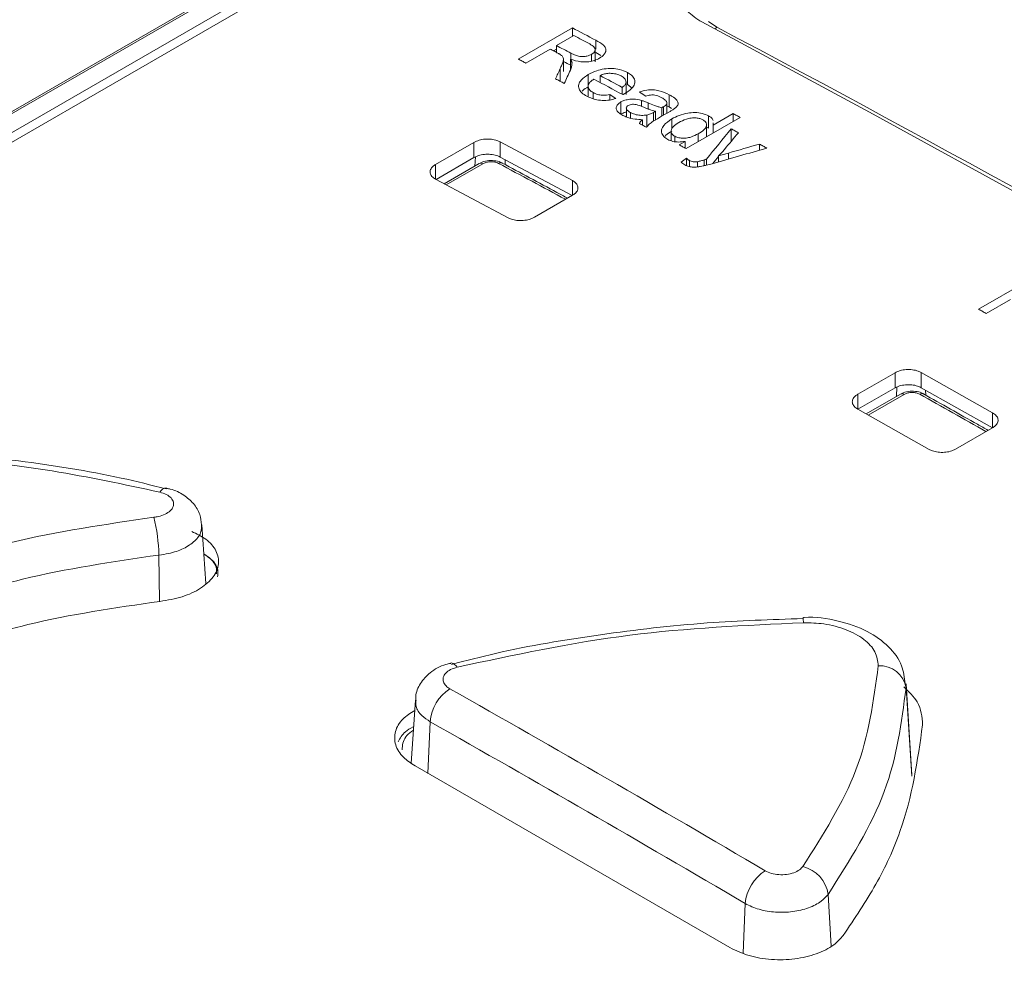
# Model space of a CAD drawing. Header units: millimetres. Extents: x 0 to 1260, y 0 to 891.
# Tile 82 of 93: x 1013 to 1040, y 781 to 806. Entities that reach past the tile are written whole.
import ezdxf

# ---------------------------------------------------------------- set-up
doc = ezdxf.new("R2010")
doc.units = ezdxf.units.MM
doc.header["$LTSCALE"] = 3

msp = doc.modelspace()

# ---------------------------------------------------------------- linework, layer by layer
at = {"color": 7, "linetype": 'Continuous', "lineweight": 15}
for p, q in [((1058.735, 830.207), (966.4, 776.904)), ((1058.827, 830.202), (966.492, 776.898)), ((967.562, 777.01), (1058.745, 829.649)), ((967.73, 776.847), (1058.771, 829.404)), ((1028.244, 806.156), (1026.791, 805.317)), ((1027.815, 805.682), (1028.281, 805.951)), ((1028.244, 805.929), (1028.244, 806.156)), ((1027.815, 805.497), (1027.815, 805.682)), ((1026.996, 805.209), (1027.648, 805.585)), ((1027.738, 805.537), (1027.815, 805.582)), ((1028.76, 805.261), (1028.76, 805.444)), ((1028.858, 805.244), (1028.858, 805.57)), ((1028.874, 805.496), (1029.009, 805.411)), ((1028.002, 804.985), (1028.002, 805.312)), ((1028.194, 805.029), (1028.194, 805.317)), ((1027.918, 804.733), (1027.918, 805.06)), ((1028.672, 804.615), (1028.672, 804.898)), ((1028.989, 804.688), (1028.989, 804.874)), ((1029.722, 804.632), (1029.722, 804.959)), ((1028.67, 804.583), (1028.67, 804.322)), ((1029.688, 804.365), (1029.688, 804.692)), ((1029.722, 804.632), (1029.847, 804.539)), ((1028.803, 804.254), (1028.803, 804.415)), ((1029.247, 804.217), (1029.247, 804.364)), ((1029.585, 804.37), (1029.585, 804.556)), ((1030.848, 804.03), (1030.848, 804.357)), ((1029.55, 803.837), (1029.55, 804.163)), ((1030.098, 804.045), (1030.098, 804.205)), ((1030.784, 803.861), (1030.784, 804.139)), ((1030.784, 804.062), (1030.848, 804.03)), ((1029.695, 803.998), (1029.695, 803.761)), ((1029.807, 803.731), (1029.807, 803.878)), ((1030.249, 803.485), (1030.249, 803.811)), ((1030.479, 803.912), (1030.424, 803.882)), ((1030.479, 803.681), (1030.479, 803.912)), ((1030.642, 803.778), (1030.869, 803.909)), ((1030.646, 803.78), (1030.646, 804.01)), ((1030.69, 803.806), (1030.69, 804.034)), ((1030.848, 804.03), (1030.909, 803.985)), ((1031.905, 803.463), (1031.905, 803.789)), ((1032.565, 803.85), (1032.028, 803.54)), ((1032.565, 803.642), (1032.565, 803.85)), ((1030.125, 803.542), (1030.125, 803.687)), ((1030.916, 803.443), (1030.916, 803.708)), ((1031.298, 802.911), (1032.751, 803.749)), ((1031.852, 803.231), (1031.852, 803.548)), ((1032.028, 803.54), (1032.03, 803.605)), ((1032.028, 803.332), (1032.028, 803.54)), ((1030.895, 803.377), (1030.895, 803.121)), ((1031.628, 803.101), (1031.628, 803.309)), ((1031.83, 803.496), (1031.905, 803.463)), ((1032.509, 803.116), (1032.509, 803.443)), ((1024.567, 802.481), (1025.6, 803.077)), ((1025.6, 803.077), (1025.6, 802.669)), ((1026.307, 803.092), (1028.25, 802.048)), ((1026.307, 803.092), (1026.307, 802.684)), ((1030.994, 803.099), (1030.994, 803.241)), ((1031.272, 803.104), (1031.112, 803.011)), ((1031.272, 802.925), (1031.272, 803.104)), ((1033.273, 802.868), (1033.273, 803.03)), ((1025.6, 802.669), (1024.583, 802.082)), ((1025.744, 802.51), (1024.801, 801.965)), ((1028.237, 801.648), (1026.307, 802.684)), ((1031.314, 802.452), (1031.314, 802.649)), ((1031.392, 802.426), (1031.392, 802.59)), ((1031.607, 802.419), (1031.607, 802.557)), ((1031.848, 802.464), (1031.848, 802.624)), ((1032.171, 802.551), (1032.171, 802.714)), ((1026.52, 801.05), (1024.569, 802.089)), ((1028.249, 801.655), (1027.226, 801.064)), ((1040.612, 799.432), (1039.159, 798.593)), ((1039.364, 798.479), (1040.016, 798.855)), ((1035.913, 796.306), (1036.914, 796.884)), ((1036.914, 796.884), (1036.914, 796.476)), ((1037.62, 796.889), (1039.538, 795.808)), ((1037.62, 796.889), (1037.62, 796.482)), ((1036.914, 796.476), (1035.919, 795.901)), ((1039.538, 795.4), (1037.62, 796.482)), ((1035.913, 796.306), (1035.913, 795.898)), ((1037.058, 796.31), (1036.137, 795.778)), ((1037.833, 794.824), (1035.914, 795.904)), ((1039.538, 795.808), (1039.538, 795.4)), ((1039.537, 795.404), (1038.54, 794.828)), ((1018.393, 791.216), (1018.291, 792.797)), ((1037.187, 788.515), (1037.211, 788.411)), ((1037.368, 786.063), (1037.211, 788.518)), ((1024.025, 788.085), (1023.916, 786.39)), ((1024.017, 786.315), (1032.48, 781.429))]:
    msp.add_line(p, q, dxfattribs=at)
at = {"color": 8, "linetype": 'Continuous', "lineweight": 15}
for p, q in [((1031.901, 806.327), (1032.13, 806.174)), ((1028.874, 805.582), (1028.874, 805.822)), ((1028.204, 805.314), (1028.204, 805.476)), ((1030.277, 803.976), (1030.277, 804.139)), ((1030.424, 803.648), (1030.424, 803.882)), ((1032.437, 802.628), (1032.437, 802.79)), ((1024.567, 802.481), (1024.567, 802.089)), ((1025.839, 802.503), (1024.857, 801.936)), ((1025.626, 802.441), (1025.637, 802.686)), ((1026.436, 802.615), (1026.443, 802.479)), ((1031.79, 802.45), (1031.79, 802.607)), ((1028.25, 802.048), (1028.25, 801.656)), ((1036.955, 796.251), (1036.967, 796.5)), ((1037.734, 796.417), (1037.741, 796.28)), ((1037.156, 796.301), (1036.194, 795.746)), ((1017.135, 791.983), (1017.147, 790.743)), ((1037.211, 788.411), (1037.363, 786.039)), ((1024.425, 787.499), (1024.364, 786.114)), ((1035.118, 782.859), (1035.199, 781.47)), ((1032.889, 782.613), (1032.83, 781.282))]:
    msp.add_line(p, q, dxfattribs=at)
at = {"color": 7, "linetype": 'Continuous', "lineweight": 15, "flags": 128}
for points in [[(1031.724, 806.314), (1036.23, 803.89), (1040.738, 801.414), (1045.246, 798.887), (1049.755, 796.31), (1054.264, 793.682), (1058.773, 791.003), (1063.28, 788.274), (1067.787, 785.496)], [(1028.874, 805.822), (1028.795, 805.864), (1028.716, 805.906), (1028.638, 805.948), (1028.559, 805.989), (1028.48, 806.031), (1028.401, 806.073), (1028.322, 806.114), (1028.244, 806.156)], [(1028.281, 805.951), (1028.335, 805.922), (1028.389, 805.894), (1028.443, 805.865), (1028.497, 805.836), (1028.552, 805.808), (1028.606, 805.779), (1028.66, 805.75), (1028.714, 805.722)], [(1028.204, 805.476), (1028.156, 805.502), (1028.107, 805.528), (1028.058, 805.553), (1028.01, 805.579), (1027.961, 805.605), (1027.912, 805.631), (1027.864, 805.656), (1027.815, 805.682)], [(1027.648, 805.585), (1027.674, 805.571), (1027.7, 805.558), (1027.726, 805.544), (1027.752, 805.53), (1027.779, 805.516), (1027.805, 805.502), (1027.831, 805.488), (1027.857, 805.474)], [(1026.791, 805.317), (1026.816, 805.304), (1026.842, 805.29), (1026.868, 805.277), (1026.893, 805.263), (1026.919, 805.25), (1026.944, 805.236), (1026.97, 805.222), (1026.996, 805.209)], [(1028.002, 805.256), (1028.01, 805.252), (1028.058, 805.226), (1028.107, 805.201), (1028.156, 805.175), (1028.204, 805.149)], [(1029.585, 804.556), (1029.51, 804.596), (1029.436, 804.636), (1029.361, 804.676), (1029.287, 804.715), (1029.212, 804.755), (1029.138, 804.795), (1029.063, 804.834), (1028.989, 804.874)], [(1027.793, 804.787), (1027.822, 804.771), (1027.851, 804.756), (1027.881, 804.74), (1027.91, 804.724), (1027.939, 804.709), (1027.969, 804.693), (1027.998, 804.678), (1028.027, 804.662)], [(1028.821, 804.777), (1028.919, 804.725), (1029.016, 804.673), (1029.114, 804.621), (1029.212, 804.569), (1029.309, 804.517), (1029.407, 804.465), (1029.505, 804.413), (1029.602, 804.361)], [(1032.751, 803.749), (1032.728, 803.762), (1032.705, 803.775), (1032.681, 803.787), (1032.658, 803.8), (1032.635, 803.812), (1032.612, 803.825), (1032.588, 803.837), (1032.565, 803.85)], [(1030.05, 803.582), (1030.074, 803.57), (1030.097, 803.557), (1030.12, 803.545), (1030.144, 803.532), (1030.167, 803.52), (1030.19, 803.507), (1030.213, 803.495), (1030.237, 803.482)], [(1032.706, 803.337), (1032.681, 803.35), (1032.657, 803.363), (1032.632, 803.377), (1032.608, 803.39), (1032.583, 803.403), (1032.558, 803.417), (1032.534, 803.43), (1032.509, 803.443)], [(1031.112, 803.011), (1031.135, 802.999), (1031.159, 802.986), (1031.182, 802.974), (1031.205, 802.961), (1031.229, 802.948), (1031.252, 802.936), (1031.275, 802.923), (1031.298, 802.911)], [(1033.469, 802.924), (1033.444, 802.937), (1033.42, 802.951), (1033.395, 802.964), (1033.371, 802.977), (1033.346, 802.99), (1033.322, 803.004), (1033.297, 803.017), (1033.273, 803.03)], [(1039.159, 798.593), (1039.184, 798.579), (1039.21, 798.565), (1039.236, 798.55), (1039.261, 798.536), (1039.287, 798.522), (1039.312, 798.507), (1039.338, 798.493), (1039.364, 798.479)], [(1034.442, 790.301), (1034.443, 790.3), (1034.443, 790.3)], [(1024.991, 789.081), (1024.99, 789.081), (1024.973, 789.08)]]:
    msp.add_lwpolyline(points, dxfattribs=at)
at = {"color": 8, "linetype": 'Continuous', "lineweight": 15, "flags": 128}
msp.add_lwpolyline([(1032.072, 806.129), (1032.096, 806.151), (1032.13, 806.174)], dxfattribs=at)
at = {"color": 7, "linetype": 'Continuous', "lineweight": 15}
for centre, radius, start, end in [((1025.786, 802.423), 0.0958, 56.2315, 115.4719), ((1037.1, 796.221), 0.0979, 54.7604, 115.0556), ((1017.338, 793.581), 0.203, 88.4206, 152.686), ((1012.344, 791.866), 4.792, 1.4047, 13.6692), ((1036.507, 788.291), 0.715, 9.725, 93.4359), ((1025.574, 787.42), 1.152, 122.8231, 176.0585), ((1034.055, 782.511), 1.17, 122.6451, 175.0058), ((1034.231, 782.733), 0.895, 8.1243, 76.9596)]:
    msp.add_arc(centre, radius, start, end, dxfattribs=at)
at = {"color": 8, "linetype": 'Continuous', "lineweight": 15}
for centre, radius, start, end in [((1026.321, 802.429), 0.101, 66.1329, 125.3611), ((1037.638, 796.224), 0.1, 65.5471, 125.8261), ((1033.524, 790.151), 0.93, 0.8064, 9.1945), ((1024.942, 788.853), 0.234, 29.121, 77.9696)]:
    msp.add_arc(centre, radius, start, end, dxfattribs=at)
at = {"color": 7, "linetype": 'Continuous', "lineweight": 15}
for centre, major_axis, ratio, start_param, end_param in [((1025.691, 241.623), (-303.284, 588.755), 0.606745, 5.48833, 5.565531), ((1014.804, 239.927), (269.838, 898.004), 0.196682, 0.950558, 0.950948), ((1015.424, 240.285), (264.542, 895.508), 0.194905, 0.947286, 0.9478), ((1045.017, 257.368), (-282.319, 594.617), 0.516, 5.576792, 5.577186), ((1045.536, 257.668), (-283.176, 594.142), 0.517286, 5.575348, 5.575749), ((1007.064, 235.458), (740.157, 1111.771), 0.236052, 1.197651, 1.198493), ((1006.016, 234.854), (791.371, 1135.591), 0.233603, 1.215373, 1.215822), ((1088.365, 282.393), (1784.979, 540.899), 0.276096, 1.518088, 1.518554), ((1087.796, 282.064), (1784.699, 540.74), 0.276145, 1.517662, 1.518481), ((915.9, 182.831), (3574.934, 2636.927), 0.09739, 1.466877, 1.466917), ((1007.064, 235.458), (739.707, 1111.094), 0.236052, 1.198062, 1.198259), ((1004.691, 231.437), (-303.306, 588.743), 0.606724, 5.517852, 5.53596), ((1004.161, 231.163), (-302.93, 588.094), 0.606756, 5.517889, 5.535996)]:
    msp.add_ellipse(centre, major_axis=major_axis, ratio=ratio, start_param=start_param, end_param=end_param, dxfattribs=at)
at = {"color": 8, "linetype": 'Continuous', "lineweight": 15}
for start_param, end_param in [(5.508838, 5.512691), (5.484652, 5.488458)]:
    msp.add_ellipse((1068.713, 266.459), major_axis=(-355.399, 558.549), ratio=0.546423, start_param=start_param, end_param=end_param, dxfattribs=at)
at = {"color": 7, "linetype": 'Continuous', "lineweight": 15}
for points, knots in [([(1031.724, 806.314), (1031.581, 806.408), (1031.294, 806.596), (1031.114, 806.961), (1031.153, 807.338), (1031.382, 807.657), (1031.627, 807.818), (1031.724, 807.881)], [0, 0, 0, 0, 0.214906, 0.429815, 0.644659, 0.85934, 1, 1, 1, 1]), ([(1028.714, 805.722), (1028.754, 805.698), (1028.817, 805.661), (1028.861, 805.595), (1028.858, 805.539), (1028.824, 805.486), (1028.782, 805.458), (1028.76, 805.444)], [0, 0, 0, 0, 0.3126376, 0.4872993, 0.6629508, 0.8297848, 1, 1, 1, 1]), ([(1028.969, 805.338), (1029.019, 805.372), (1029.105, 805.433), (1029.152, 805.534), (1029.143, 805.619), (1029.057, 805.721), (1028.95, 805.78), (1028.874, 805.822)], [0, 0, 0, 0, 0.227793, 0.401835, 0.539885, 0.677756, 1, 1, 1, 1]), ([(1027.857, 805.474), (1027.866, 805.47), (1027.883, 805.461), (1027.915, 805.442), (1027.937, 805.427), (1027.952, 805.417)], [0, 0, 0, 0, 0.250264, 0.500558, 1, 1, 1, 1]), ([(1027.952, 805.417), (1027.971, 805.394), (1028.013, 805.342), (1027.995, 805.25), (1027.96, 805.156), (1027.932, 805.092), (1027.918, 805.06)], [0, 0, 0, 0, 0.208581, 0.467053, 0.733232, 1, 1, 1, 1]), ([(1028.76, 805.444), (1028.721, 805.426), (1028.656, 805.396), (1028.54, 805.379), (1028.431, 805.385), (1028.316, 805.42), (1028.245, 805.456), (1028.204, 805.476)], [0, 0, 0, 0, 0.229564, 0.385101, 0.541233, 0.734744, 1, 1, 1, 1]), ([(1028.19, 805.02), (1028.197, 805.036), (1028.211, 805.069), (1028.232, 805.134), (1028.234, 805.183), (1028.235, 805.216)], [0, 0, 0, 0, 0.250613, 0.501321, 1, 1, 1, 1]), ([(1028.194, 805.317), (1028.283, 805.287), (1028.421, 805.24), (1028.642, 805.235), (1028.808, 805.264), (1028.911, 805.306), (1028.961, 805.333), (1028.969, 805.338)], [0, 0, 0, 0, 0.368489, 0.564546, 0.760629, 0.959147, 1, 1, 1, 1]), ([(1028.235, 805.216), (1028.233, 805.224), (1028.23, 805.242), (1028.218, 805.276), (1028.203, 805.3), (1028.194, 805.317)], [0, 0, 0, 0, 0.251117, 0.50232, 1, 1, 1, 1]), ([(1028.672, 804.898), (1028.602, 804.852), (1028.483, 804.774), (1028.402, 804.637), (1028.41, 804.516), (1028.49, 804.405), (1028.584, 804.348), (1028.632, 804.319)], [0, 0, 0, 0, 0.269519, 0.454611, 0.640526, 0.816127, 1, 1, 1, 1]), ([(1029.722, 804.959), (1029.656, 804.989), (1029.536, 805.043), (1029.311, 805.07), (1029.095, 805.057), (1028.87, 805.001), (1028.744, 804.935), (1028.672, 804.898)], [0, 0, 0, 0, 0.21513, 0.394773, 0.574206, 0.757341, 1, 1, 1, 1]), ([(1028.989, 804.874), (1029.027, 804.89), (1029.098, 804.921), (1029.226, 804.937), (1029.351, 804.931), (1029.465, 804.905), (1029.526, 804.876), (1029.553, 804.863)], [0, 0, 0, 0, 0.224754, 0.416817, 0.608166, 0.823792, 1, 1, 1, 1]), ([(1029.553, 804.863), (1029.573, 804.851), (1029.624, 804.821), (1029.679, 804.763), (1029.685, 804.715), (1029.688, 804.692)], [0, 0, 0, 0, 0.256512, 0.650716, 1, 1, 1, 1]), ([(1029.651, 804.388), (1029.721, 804.433), (1029.841, 804.511), (1029.928, 804.648), (1029.924, 804.773), (1029.85, 804.882), (1029.762, 804.935), (1029.722, 804.959)], [0, 0, 0, 0, 0.271321, 0.464146, 0.65773, 0.842398, 1, 1, 1, 1]), ([(1028.803, 804.415), (1028.768, 804.437), (1028.698, 804.481), (1028.662, 804.566), (1028.679, 804.648), (1028.737, 804.718), (1028.794, 804.758), (1028.821, 804.777)], [0, 0, 0, 0, 0.219622, 0.44189, 0.631024, 0.821842, 1, 1, 1, 1]), ([(1029.688, 804.692), (1029.686, 804.679), (1029.68, 804.646), (1029.642, 804.6), (1029.602, 804.57), (1029.585, 804.556)], [0, 0, 0, 0, 0.254528, 0.673244, 1, 1, 1, 1]), ([(1028.512, 804.453), (1028.516, 804.458), (1028.552, 804.503), (1028.616, 804.539), (1028.672, 804.571)], [0, 0, 0, 0, 0.111437, 1, 1, 1, 1]), ([(1028.632, 804.319), (1028.704, 804.286), (1028.825, 804.23), (1029.045, 804.199), (1029.24, 804.208), (1029.356, 804.24), (1029.411, 804.256)], [0, 0, 0, 0, 0.330702, 0.558274, 0.786321, 1, 1, 1, 1]), ([(1029.247, 804.364), (1029.19, 804.354), (1029.093, 804.337), (1028.945, 804.356), (1028.859, 804.387), (1028.813, 804.41), (1028.803, 804.415)], [0, 0, 0, 0, 0.35967, 0.611114, 0.918377, 1, 1, 1, 1]), ([(1029.602, 804.361), (1029.607, 804.363), (1029.615, 804.367), (1029.631, 804.376), (1029.643, 804.383), (1029.651, 804.388)], [0, 0, 0, 0, 0.250001, 0.500002, 1, 1, 1, 1]), ([(1030.848, 804.357), (1030.76, 804.398), (1030.631, 804.459), (1030.414, 804.497), (1030.226, 804.49), (1030.113, 804.453), (1030.05, 804.432)], [0, 0, 0, 0, 0.388504, 0.573963, 0.761399, 1, 1, 1, 1]), ([(1030.218, 804.321), (1030.258, 804.333), (1030.322, 804.352), (1030.422, 804.356), (1030.534, 804.335), (1030.601, 804.302), (1030.647, 804.278)], [0, 0, 0, 0, 0.272383, 0.439754, 0.607794, 1, 1, 1, 1]), ([(1031.019, 804.006), (1031.041, 804.029), (1031.08, 804.069), (1031.091, 804.142), (1031.044, 804.226), (1030.953, 804.299), (1030.875, 804.342), (1030.848, 804.357)], [0, 0, 0, 0, 0.188972, 0.3331, 0.528806, 0.840456, 1, 1, 1, 1]), ([(1029.55, 804.163), (1029.517, 804.141), (1029.451, 804.097), (1029.416, 804.015), (1029.432, 803.933), (1029.499, 803.862), (1029.566, 803.823), (1029.597, 803.804)], [0, 0, 0, 0, 0.205878, 0.414435, 0.590323, 0.811189, 1, 1, 1, 1]), ([(1030.098, 804.205), (1030.03, 804.221), (1029.92, 804.246), (1029.752, 804.235), (1029.633, 804.206), (1029.574, 804.176), (1029.55, 804.163)], [0, 0, 0, 0, 0.367435, 0.601377, 0.834962, 1, 1, 1, 1]), ([(1029.807, 803.878), (1029.776, 803.897), (1029.728, 803.926), (1029.693, 803.976), (1029.693, 804.016), (1029.713, 804.048), (1029.735, 804.063), (1029.746, 804.07)], [0, 0, 0, 0, 0.350169, 0.544993, 0.740896, 0.876555, 1, 1, 1, 1]), ([(1029.746, 804.07), (1029.763, 804.078), (1029.795, 804.093), (1029.858, 804.102), (1029.931, 804.1), (1030.028, 804.075), (1030.096, 804.047), (1030.141, 804.029)], [0, 0, 0, 0, 0.140504, 0.281914, 0.419033, 0.624711, 1, 1, 1, 1]), ([(1030.277, 804.139), (1030.263, 804.145), (1030.234, 804.157), (1030.175, 804.18), (1030.129, 804.195), (1030.098, 804.205)], [0, 0, 0, 0, 0.25006, 0.500133, 1, 1, 1, 1]), ([(1030.646, 804.01), (1030.613, 804.018), (1030.547, 804.036), (1030.424, 804.08), (1030.336, 804.115), (1030.277, 804.139)], [0, 0, 0, 0, 0.250497, 0.500919, 1, 1, 1, 1]), ([(1030.647, 804.278), (1030.664, 804.269), (1030.697, 804.25), (1030.749, 804.211), (1030.777, 804.174), (1030.783, 804.147), (1030.784, 804.142)], [0, 0, 0, 0, 0.253428, 0.507272, 0.901117, 1, 1, 1, 1]), ([(1030.784, 804.142), (1030.783, 804.13), (1030.78, 804.105), (1030.744, 804.068), (1030.709, 804.046), (1030.69, 804.034)], [0, 0, 0, 0, 0.303169, 0.605114, 1, 1, 1, 1]), ([(1029.55, 803.837), (1029.587, 803.858), (1029.631, 803.882), (1029.687, 803.89), (1029.695, 803.891)], [0, 0, 0, 0, 0.871094, 1, 1, 1, 1]), ([(1029.597, 803.804), (1029.634, 803.786), (1029.731, 803.74), (1029.915, 803.699), (1030.06, 803.691), (1030.125, 803.687)], [0, 0, 0, 0, 0.25521, 0.665031, 1, 1, 1, 1]), ([(1030.249, 803.811), (1030.199, 803.806), (1030.101, 803.797), (1029.951, 803.819), (1029.858, 803.852), (1029.813, 803.875), (1029.807, 803.878)], [0, 0, 0, 0, 0.3076382, 0.6148535, 0.9451359, 1, 1, 1, 1]), ([(1030.141, 804.029), (1030.168, 804.018), (1030.221, 803.997), (1030.331, 803.955), (1030.42, 803.929), (1030.479, 803.912)], [0, 0, 0, 0, 0.250534, 0.501114, 1, 1, 1, 1]), ([(1030.424, 803.882), (1030.411, 803.874), (1030.385, 803.86), (1030.33, 803.833), (1030.281, 803.82), (1030.249, 803.811)], [0, 0, 0, 0, 0.25237, 0.504936, 1, 1, 1, 1]), ([(1030.69, 804.034), (1030.686, 804.032), (1030.679, 804.028), (1030.664, 804.02), (1030.653, 804.014), (1030.646, 804.01)], [0, 0, 0, 0, 0.250248, 0.50044, 1, 1, 1, 1]), ([(1030.869, 803.909), (1030.882, 803.917), (1030.909, 803.933), (1030.961, 803.964), (1030.996, 803.989), (1031.019, 804.006)], [0, 0, 0, 0, 0.25045, 0.500915, 1, 1, 1, 1]), ([(1031.905, 803.789), (1031.852, 803.813), (1031.744, 803.861), (1031.542, 803.885), (1031.322, 803.868), (1031.107, 803.807), (1030.979, 803.741), (1030.916, 803.708)], [0, 0, 0, 0, 0.185805, 0.373096, 0.54026, 0.77347, 1, 1, 1, 1]), ([(1032.031, 803.662), (1032.018, 803.688), (1031.994, 803.736), (1031.933, 803.773), (1031.905, 803.789)], [0, 0, 0, 0, 0.535312, 1, 1, 1, 1]), ([(1030.125, 803.687), (1030.116, 803.679), (1030.097, 803.663), (1030.066, 803.629), (1030.057, 803.601), (1030.05, 803.582)], [0, 0, 0, 0, 0.252097, 0.504574, 1, 1, 1, 1]), ([(1030.237, 803.482), (1030.259, 803.511), (1030.303, 803.57), (1030.45, 803.667), (1030.565, 803.734), (1030.642, 803.778)], [0, 0, 0, 0, 0.253816, 0.507661, 1, 1, 1, 1]), ([(1030.916, 803.708), (1030.835, 803.653), (1030.704, 803.565), (1030.63, 803.413), (1030.649, 803.289), (1030.725, 803.203), (1030.789, 803.165), (1030.807, 803.155)], [0, 0, 0, 0, 0.334501, 0.538314, 0.743185, 0.9285, 1, 1, 1, 1]), ([(1030.994, 803.241), (1030.969, 803.258), (1030.918, 803.292), (1030.891, 803.358), (1030.899, 803.429), (1030.961, 803.519), (1031.047, 803.573), (1031.102, 803.608)], [0, 0, 0, 0, 0.16096, 0.322597, 0.484719, 0.671132, 1, 1, 1, 1]), ([(1031.102, 803.608), (1031.167, 803.643), (1031.265, 803.695), (1031.435, 803.736), (1031.564, 803.739), (1031.674, 803.721), (1031.726, 803.697), (1031.75, 803.686)], [0, 0, 0, 0, 0.353783, 0.539483, 0.726454, 0.870068, 1, 1, 1, 1]), ([(1031.75, 803.686), (1031.776, 803.669), (1031.828, 803.634), (1031.857, 803.568), (1031.848, 803.494), (1031.777, 803.402), (1031.685, 803.344), (1031.628, 803.309)], [0, 0, 0, 0, 0.158914, 0.31879, 0.468575, 0.675078, 1, 1, 1, 1]), ([(1030.737, 803.24), (1030.743, 803.249), (1030.78, 803.303), (1030.854, 803.346), (1030.916, 803.381)], [0, 0, 0, 0, 0.166317, 1, 1, 1, 1]), ([(1031.628, 803.309), (1031.566, 803.277), (1031.471, 803.226), (1031.305, 803.189), (1031.17, 803.187), (1031.063, 803.208), (1031.013, 803.232), (1030.994, 803.241)], [0, 0, 0, 0, 0.346078, 0.533202, 0.72131, 0.895845, 1, 1, 1, 1]), ([(1025.6, 803.077), (1025.644, 803.098), (1025.732, 803.14), (1025.899, 803.169), (1026.068, 803.166), (1026.209, 803.138), (1026.278, 803.105), (1026.307, 803.092)], [0, 0, 0, 0, 0.214985, 0.429776, 0.646451, 0.856702, 1, 1, 1, 1]), ([(1030.807, 803.155), (1030.849, 803.136), (1030.934, 803.097), (1031.105, 803.08), (1031.216, 803.096), (1031.272, 803.104)], [0, 0, 0, 0, 0.325413, 0.654956, 1, 1, 1, 1]), ([(1026.307, 802.684), (1026.263, 802.703), (1026.175, 802.741), (1026.007, 802.763), (1025.837, 802.753), (1025.697, 802.718), (1025.628, 802.683), (1025.6, 802.669)], [0, 0, 0, 0, 0.216382, 0.432615, 0.649852, 0.859998, 1, 1, 1, 1]), ([(1032.171, 802.714), (1032.185, 802.728), (1032.214, 802.757), (1032.269, 802.814), (1032.307, 802.858), (1032.332, 802.888)], [0, 0, 0, 0, 0.250072, 0.500161, 1, 1, 1, 1]), ([(1032.437, 802.79), (1032.393, 802.778), (1032.326, 802.759), (1032.237, 802.733), (1032.193, 802.72), (1032.171, 802.714)], [0, 0, 0, 0, 0.499997, 0.749999, 1, 1, 1, 1]), ([(1024.569, 802.089), (1024.533, 802.113), (1024.461, 802.16), (1024.415, 802.252), (1024.426, 802.347), (1024.483, 802.426), (1024.543, 802.465), (1024.567, 802.481)], [0, 0, 0, 0, 0.216475, 0.43278, 0.650287, 0.860398, 1, 1, 1, 1]), ([(1026.36, 802.52), (1026.356, 802.523), (1026.311, 802.558), (1026.185, 802.585), (1026.002, 802.595), (1025.843, 802.565), (1025.771, 802.519), (1025.749, 802.505)], [0, 0, 0, 0, 0.029718, 0.28761, 0.577846, 0.868351, 1, 1, 1, 1]), ([(1026.263, 802.512), (1026.246, 802.52), (1026.203, 802.54), (1026.118, 802.557), (1026.017, 802.558), (1025.917, 802.54), (1025.865, 802.515), (1025.839, 802.503)], [0, 0, 0, 0, 0.144546, 0.358543, 0.572193, 0.786111, 1, 1, 1, 1]), ([(1028.118, 801.579), (1028.022, 801.63), (1027.437, 801.946), (1026.852, 802.26), (1026.362, 802.522)], [0, 0, 0, 0, 0.163306, 1, 1, 1, 1]), ([(1031.17, 802.546), (1031.177, 802.539), (1031.19, 802.526), (1031.218, 802.5), (1031.245, 802.483), (1031.263, 802.472)], [0, 0, 0, 0, 0.25066, 0.501446, 1, 1, 1, 1]), ([(1031.263, 802.472), (1031.3, 802.455), (1031.367, 802.424), (1031.504, 802.407), (1031.606, 802.416), (1031.667, 802.425), (1031.678, 802.427)], [0, 0, 0, 0, 0.319779, 0.583986, 0.921611, 1, 1, 1, 1]), ([(1031.392, 802.59), (1031.384, 802.594), (1031.369, 802.603), (1031.342, 802.623), (1031.325, 802.639), (1031.314, 802.649)], [0, 0, 0, 0, 0.251241, 0.502421, 1, 1, 1, 1]), ([(1031.607, 802.557), (1031.588, 802.555), (1031.55, 802.551), (1031.488, 802.553), (1031.435, 802.569), (1031.405, 802.583), (1031.392, 802.59)], [0, 0, 0, 0, 0.245551, 0.492532, 0.768729, 1, 1, 1, 1]), ([(1031.79, 802.607), (1031.775, 802.602), (1031.745, 802.593), (1031.685, 802.576), (1031.638, 802.565), (1031.607, 802.557)], [0, 0, 0, 0, 0.2505904, 0.5011789, 1, 1, 1, 1]), ([(1031.678, 802.427), (1031.706, 802.432), (1031.761, 802.443), (1031.869, 802.468), (1031.949, 802.489), (1032.002, 802.503)], [0, 0, 0, 0, 0.250574, 0.501, 1, 1, 1, 1]), ([(1031.848, 802.624), (1031.843, 802.623), (1031.833, 802.62), (1031.814, 802.614), (1031.799, 802.61), (1031.79, 802.607)], [0, 0, 0, 0, 0.250012, 0.500027, 1, 1, 1, 1]), ([(1028.25, 802.048), (1028.286, 802.025), (1028.357, 801.977), (1028.402, 801.884), (1028.391, 801.79), (1028.333, 801.71), (1028.273, 801.67), (1028.249, 801.655)], [0, 0, 0, 0, 0.215726, 0.431251, 0.648838, 0.860091, 1, 1, 1, 1]), ([(1027.226, 801.064), (1027.182, 801.043), (1027.094, 801.002), (1026.926, 800.973), (1026.756, 800.976), (1026.616, 801.005), (1026.547, 801.037), (1026.52, 801.05)], [0, 0, 0, 0, 0.216342, 0.432492, 0.650423, 0.861616, 1, 1, 1, 1]), ([(1036.914, 796.884), (1036.958, 796.904), (1037.046, 796.946), (1037.213, 796.973), (1037.383, 796.968), (1037.523, 796.937), (1037.593, 796.903), (1037.62, 796.889)], [0, 0, 0, 0, 0.215598, 0.431005, 0.648187, 0.858738, 1, 1, 1, 1]), ([(1037.62, 796.482), (1037.576, 796.502), (1037.489, 796.542), (1037.321, 796.566), (1037.151, 796.559), (1037.011, 796.525), (1036.942, 796.49), (1036.914, 796.476)], [0, 0, 0, 0, 0.2159818, 0.4317991, 0.6489995, 0.8595101, 1, 1, 1, 1]), ([(1037.678, 796.312), (1037.673, 796.316), (1037.628, 796.352), (1037.503, 796.382), (1037.32, 796.394), (1037.159, 796.366), (1037.086, 796.32), (1037.063, 796.305)], [0, 0, 0, 0, 0.029519, 0.286871, 0.574577, 0.864574, 1, 1, 1, 1]), ([(1035.914, 795.904), (1035.878, 795.929), (1035.806, 795.978), (1035.76, 796.073), (1035.772, 796.17), (1035.829, 796.25), (1035.889, 796.29), (1035.913, 796.306)], [0, 0, 0, 0, 0.2160655, 0.4319482, 0.6493945, 0.8599006, 1, 1, 1, 1]), ([(1037.58, 796.305), (1037.563, 796.313), (1037.521, 796.334), (1037.436, 796.352), (1037.334, 796.355), (1037.234, 796.339), (1037.182, 796.314), (1037.156, 796.301)], [0, 0, 0, 0, 0.142463, 0.3567198, 0.5709524, 0.7854907, 1, 1, 1, 1]), ([(1039.417, 795.335), (1039.321, 795.389), (1038.742, 795.717), (1038.163, 796.043), (1037.68, 796.315)], [0, 0, 0, 0, 0.166, 1, 1, 1, 1]), ([(1039.538, 795.808), (1039.573, 795.783), (1039.645, 795.733), (1039.69, 795.638), (1039.679, 795.541), (1039.622, 795.46), (1039.561, 795.42), (1039.537, 795.404)], [0, 0, 0, 0, 0.215818, 0.431442, 0.648915, 0.859802, 1, 1, 1, 1]), ([(1017.329, 793.761), (1016.928, 793.862), (1015.651, 794.184), (1013.37, 794.536), (1010.538, 794.823), (1007.652, 794.91), (1004.943, 794.845), (1003.217, 794.665), (1002.449, 794.585)], [0, 0, 0, 0, 0.08716, 0.277609, 0.468055, 0.656936, 0.847464, 1, 1, 1, 1]), ([(1038.54, 794.828), (1038.496, 794.808), (1038.408, 794.766), (1038.24, 794.739), (1038.07, 794.745), (1037.93, 794.777), (1037.861, 794.811), (1037.833, 794.824)], [0, 0, 0, 0, 0.2160487, 0.431908, 0.649508, 0.8603735, 1, 1, 1, 1]), ([(1017.158, 793.674), (1016.201, 793.879), (1014.274, 794.291), (1010.845, 794.684), (1006.883, 794.845), (1003.978, 794.602), (1002.504, 794.479)], [0, 0, 0, 0, 0.206831, 0.416682, 0.704173, 1, 1, 1, 1]), ([(1018.275, 792.797), (1018.267, 792.89), (1018.25, 793.098), (1018.071, 793.379), (1017.799, 793.611), (1017.544, 793.743), (1017.375, 793.77), (1017.341, 793.775)], [0, 0, 0, 0, 0.189987, 0.423442, 0.661426, 0.933404, 1, 1, 1, 1]), ([(1017, 792.998), (1017.04, 793.004), (1017.149, 793.019), (1017.309, 793.075), (1017.45, 793.169), (1017.528, 793.283), (1017.536, 793.405), (1017.471, 793.519), (1017.343, 793.617), (1017.219, 793.655), (1017.158, 793.674)], [0, 0, 0, 0, 0.075808, 0.20768, 0.339566, 0.471519, 0.603566, 0.735691, 0.867847, 1, 1, 1, 1]), ([(1002.944, 784.884), (1003.141, 785.406), (1003.54, 786.465), (1004.72, 787.954), (1006.305, 789.335), (1008.265, 790.545), (1010.569, 791.562), (1013.449, 792.479), (1015.699, 792.808), (1017, 792.998)], [0, 0, 0, 0, 0.133389, 0.270651, 0.404012, 0.541248, 0.674611, 0.81185, 1, 1, 1, 1]), ([(1017.16, 790.738), (1017.366, 790.772), (1017.776, 790.839), (1018.279, 791.078), (1018.623, 791.387), (1018.771, 791.743), (1018.696, 792.1), (1018.445, 792.412), (1018.15, 792.552), (1018.016, 792.616)], [0, 0, 0, 0, 0.146165, 0.292324, 0.438011, 0.585016, 0.73005, 0.87721, 1, 1, 1, 1]), ([(1017.135, 791.983), (1015.891, 791.8), (1013.766, 791.488), (1011.011, 790.615), (1008.825, 789.653), (1006.93, 788.489), (1005.422, 787.184), (1004.277, 785.75), (1003.893, 784.739), (1003.697, 784.226)], [0, 0, 0, 0, 0.188126, 0.321503, 0.458747, 0.592125, 0.729372, 0.862752, 1, 1, 1, 1]), ([(1018.342, 792.016), (1018.409, 791.971), (1018.608, 791.836), (1018.738, 791.611), (1018.717, 791.444), (1018.711, 791.396)], [0, 0, 0, 0, 0.2634768, 0.7865945, 1, 1, 1, 1]), ([(1018.342, 792.009), (1018.4, 791.97), (1018.583, 791.846), (1018.699, 791.651), (1018.683, 791.509), (1018.68, 791.479)], [0, 0, 0, 0, 0.268193, 0.844217, 1, 1, 1, 1]), ([(1004.136, 783.22), (1004.323, 783.711), (1004.696, 784.693), (1005.795, 786.08), (1007.264, 787.353), (1009.088, 788.479), (1011.218, 789.414), (1013.884, 790.261), (1015.956, 790.563), (1017.16, 790.738)], [0, 0, 0, 0, 0.13534, 0.27068, 0.406021, 0.541364, 0.676689, 0.812015, 1, 1, 1, 1]), ([(1037.186, 788.52), (1037.166, 788.687), (1037.124, 789.061), (1036.746, 789.553), (1036.171, 789.97), (1035.392, 790.23), (1034.767, 790.336), (1034.453, 790.299), (1034.441, 790.298)], [0, 0, 0, 0, 0.149967, 0.33587, 0.53725, 0.759376, 0.991425, 1, 1, 1, 1]), ([(1034.444, 790.274), (1033.583, 790.246), (1031.749, 790.186), (1028.984, 789.859), (1026.681, 789.48), (1025.392, 789.145), (1025, 789.043)], [0, 0, 0, 0, 0.265505, 0.566026, 0.868011, 1, 1, 1, 1]), ([(1034.455, 790.164), (1032.884, 790.092), (1029.687, 789.946), (1026.677, 789.297), (1025.146, 788.966)], [0, 0, 0, 0, 0.491396, 1, 1, 1, 1]), ([(1036.464, 789.004), (1036.449, 789.131), (1036.419, 789.386), (1036.1, 789.729), (1035.619, 789.992), (1035.041, 790.147), (1034.638, 790.159), (1034.455, 790.164)], [0, 0, 0, 0, 0.206679, 0.413421, 0.620193, 0.82694, 1, 1, 1, 1]), ([(973.943, 707.328), (977.353, 708.212), (984.181, 709.983), (994.298, 712.798), (1004.205, 715.846), (1013.76, 719.224), (1022.385, 722.795), (1029.91, 726.631), (1036.362, 730.634), (1042.253, 734.919), (1048.034, 739.8), (1053.747, 745.234), (1059.717, 751.099), (1065.841, 756.905), (1072.443, 762.517), (1079.595, 767.598), (1087.351, 772.05), (1095.376, 775.998), (1103.82, 779.65), (1112.712, 783.129), (1121.962, 786.491), (1128.326, 788.69), (1131.508, 789.79)], [0, 0, 0, 0, 0.051658, 0.103451, 0.155176, 0.206737, 0.2582, 0.301639, 0.345242, 0.388927, 0.432477, 0.486699, 0.541062, 0.59534, 0.64939, 0.703348, 0.751777, 0.800326, 0.848961, 0.897507, 0.948751, 1, 1, 1, 1]), ([(1131.609, 789.559), (1128.426, 788.477), (1122.059, 786.314), (1114.856, 783.731), (1107.233, 780.851), (1099.277, 777.642), (1090.877, 773.726), (1084.558, 770.344), (1079.28, 767.211), (1073.746, 763.363), (1068.101, 758.777), (1061.979, 753.206), (1055.359, 746.678), (1048.493, 740.08), (1041.825, 734.403), (1035.257, 729.634), (1027.705, 725.274), (1018.793, 721.105), (1008.673, 717.22), (997.441, 713.572), (985.856, 710.226), (977.968, 708.134), (974.023, 707.088)], [0, 0, 0, 0, 0.051216, 0.102447, 0.117423, 0.177348, 0.236657, 0.266552, 0.296442, 0.341252, 0.386149, 0.431032, 0.499132, 0.567219, 0.615226, 0.663196, 0.712798, 0.762427, 0.821385, 0.88038, 0.940184, 1, 1, 1, 1]), ([(1024.975, 789.071), (1024.932, 789.062), (1024.726, 789.023), (1024.428, 788.852), (1024.156, 788.547), (1024.028, 788.272), (1024.037, 788.117), (1024.039, 788.084)], [0, 0, 0, 0, 0.086552, 0.413704, 0.681684, 0.932876, 1, 1, 1, 1]), ([(1025.146, 788.966), (1025.084, 788.947), (1024.961, 788.908), (1024.832, 788.81), (1024.764, 788.695), (1024.767, 788.574), (1024.832, 788.466), (1024.914, 788.412), (1024.95, 788.388)], [0, 0, 0, 0, 0.172317, 0.344628, 0.516974, 0.689388, 0.861874, 1, 1, 1, 1]), ([(1034.433, 783.605), (1034.979, 784.463), (1036.09, 786.21), (1036.338, 788.062), (1036.464, 789.004)], [0, 0, 0, 0, 0.49139, 1, 1, 1, 1]), ([(1037.656, 787.42), (1037.64, 787.631), (1037.612, 787.997), (1037.288, 788.307), (1037.151, 788.438)], [0, 0, 0, 0, 0.57794, 1, 1, 1, 1]), ([(1037.211, 788.411), (1037.088, 787.476), (1036.837, 785.571), (1035.697, 783.773), (1035.118, 782.859)], [0, 0, 0, 0, 0.491403, 1, 1, 1, 1]), ([(974.284, 705.612), (977.729, 706.386), (984.621, 707.937), (994.711, 710.382), (1004.499, 713.017), (1013.534, 715.806), (1021.881, 718.842), (1029.545, 722.145), (1036.685, 725.946), (1042.556, 729.859), (1047.393, 733.631), (1052.792, 738.294), (1059.058, 744.311), (1066.407, 751.596), (1072.914, 757.532), (1078.672, 762.055), (1083.32, 765.308), (1088.328, 768.407), (1094.712, 771.978), (1102.611, 775.915), (1112.105, 780.146), (1121.904, 784.187), (1128.578, 786.791), (1131.917, 788.094)], [0, 0, 0, 0, 0.05109, 0.1022, 0.151087, 0.200104, 0.243454, 0.28707, 0.331827, 0.377103, 0.410479, 0.443864, 0.510992, 0.578065, 0.64519, 0.678554, 0.712014, 0.745785, 0.77965, 0.83443, 0.889394, 0.944676, 1, 1, 1, 1]), ([(1024.007, 787.806), (1023.894, 787.733), (1023.64, 787.569), (1023.46, 787.237), (1023.464, 786.876), (1023.661, 786.551), (1023.907, 786.388), (1024.017, 786.315)], [0, 0, 0, 0, 0.175227, 0.392229, 0.609008, 0.82581, 1, 1, 1, 1]), ([(1035.523, 781.756), (1035.829, 782.212), (1036.441, 783.123), (1037.312, 785.007), (1037.519, 786.457), (1037.656, 787.42)], [0, 0, 0, 0, 0.251468, 0.502939, 1, 1, 1, 1]), ([(1023.565, 786.965), (1023.614, 787.059), (1023.694, 787.21), (1023.889, 787.32), (1023.963, 787.362)], [0, 0, 0, 0, 0.621396, 1, 1, 1, 1]), ([(1023.673, 786.743), (1023.675, 786.804), (1023.68, 786.977), (1023.802, 787.168), (1023.955, 787.262), (1023.973, 787.274)], [0, 0, 0, 0, 0.323696, 0.918781, 1, 1, 1, 1]), ([(1033.424, 783.496), (1033.478, 783.47), (1033.586, 783.418), (1033.793, 783.384), (1034.004, 783.389), (1034.199, 783.436), (1034.35, 783.512), (1034.408, 783.576), (1034.433, 783.605)], [0, 0, 0, 0, 0.17253, 0.34502, 0.517442, 0.689795, 0.862108, 1, 1, 1, 1]), ([(1035.118, 782.859), (1035.061, 782.796), (1034.933, 782.654), (1034.601, 782.487), (1034.17, 782.382), (1033.704, 782.369), (1033.248, 782.441), (1033.009, 782.556), (1032.889, 782.613)], [0, 0, 0, 0, 0.137938, 0.31032, 0.482715, 0.655129, 0.827558, 1, 1, 1, 1]), ([(1032.48, 781.429), (1032.644, 781.35), (1032.97, 781.192), (1033.592, 781.09), (1034.229, 781.106), (1034.817, 781.246), (1035.27, 781.474), (1035.445, 781.669), (1035.523, 781.756)], [0, 0, 0, 0, 0.172314, 0.344635, 0.517103, 0.689385, 0.86166, 1, 1, 1, 1])]:
    msp.add_open_spline(points, degree=3, knots=knots, dxfattribs=at)
at = {"color": 8, "linetype": 'Continuous', "lineweight": 15}
for points, knots in [([(1018.275, 792.797), (1018.278, 792.734), (1018.285, 792.582), (1018.115, 792.354), (1017.811, 792.148), (1017.459, 792.027), (1017.221, 791.995), (1017.135, 791.983)], [0, 0, 0, 0, 0.165886, 0.399287, 0.632634, 0.865931, 1, 1, 1, 1]), ([(1024.425, 787.499), (1024.346, 787.553), (1024.168, 787.674), (1024.027, 787.882), (1024.039, 788.027), (1024.043, 788.084)], [0, 0, 0, 0, 0.328116, 0.737901, 1, 1, 1, 1]), ([(1130.086, 787.112), (1127.126, 785.974), (1120.558, 783.448), (1110.572, 779.34), (1100.274, 774.692), (1090.672, 769.733), (1081.94, 764.405), (1073.936, 758.343), (1066.485, 751.557), (1059.96, 745.086), (1054.142, 739.46), (1048.896, 734.733), (1043.242, 730.225), (1036.99, 726.052), (1029.998, 722.258), (1022.25, 718.874), (1013.718, 715.747), (1004.573, 712.9), (994.79, 710.235), (984.694, 707.746), (977.803, 706.162), (974.357, 705.37)], [0, 0, 0, 0, 0.049557, 0.109958, 0.170797, 0.231611, 0.289309, 0.347539, 0.41529, 0.483087, 0.52826, 0.573432, 0.618544, 0.662472, 0.706385, 0.751997, 0.79763, 0.847064, 0.896661, 0.948314, 1, 1, 1, 1])]:
    msp.add_open_spline(points, degree=3, knots=knots, dxfattribs=at)

doc.saveas('drawing.dxf')
